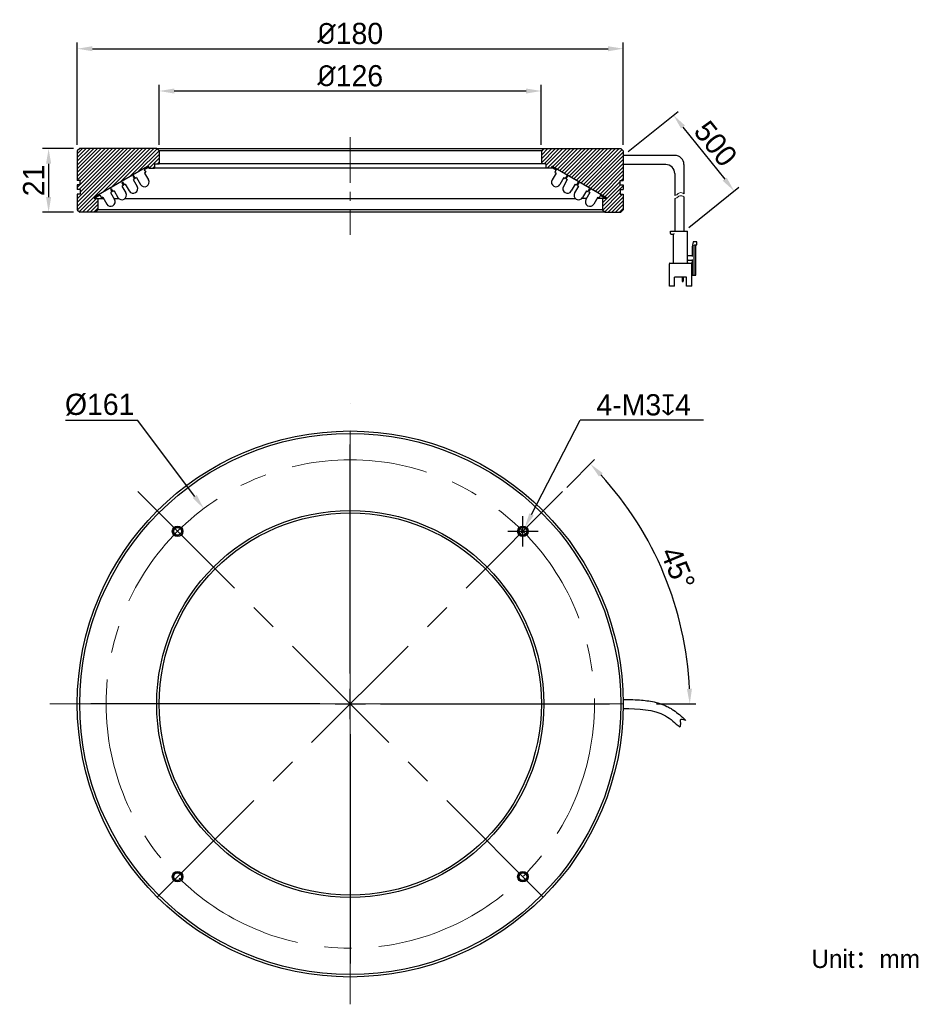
# Model space of a CAD drawing. Header units: inches. Extents: x 61 to 211, y 95 to 258.
import ezdxf

# ---------------------------------------------------------------- set-up
doc = ezdxf.new("R2010")
doc.units = ezdxf.units.IN
doc.header["$LTSCALE"] = 3
doc.header["$MEASUREMENT"] = 0
doc.header["$PDSIZE"] = -5
doc.linetypes.add('CENTERX2', pattern=[4, 2.5, -0.5, 0.5, -0.5])
doc.layers.get('0').update_dxf_attribs({"lineweight": 40})
doc.layers.get('Defpoints').update_dxf_attribs({"lineweight": 18})
for name, color, linetype, lineweight in [('中心线', 1, 'CENTERX2', 20), ('剖面线', 4, 'Continuous', 15), ('标注', 3, 'Continuous', 25), ('粗实线', 7, 'Continuous', 30), ('细实线', 7, 'Continuous', 15)]:
    doc.layers.add(name, color=color, linetype=linetype, lineweight=lineweight)
doc.styles.get("Standard").update_dxf_attribs({"font": '兰亭黑 GBK.TTF'})
doc.dimstyles.new('CST Standard', dxfattribs={"dimtxt": 3.5, "dimasz": 2.5, "dimexe": 1, "dimexo": 1, "dimgap": 0.6, "dimtad": 1, "dimtoh": 1, "dimdsep": 46, "dimtxsty": 'Standard', "dimcen": -2.5, "dimdle": 5, "dimclrd": 8, "dimclre": 8, "dimadec": 1, "dimazin": 2, "dimtfac": 1, "dimtofl": 0, "dimtmove": 0, "dimatfit": 0, "dimfxl": 1, "dimtolj": 1, "dimarcsym": 0})

# ---------------------------------------------------------------- blocks, each defined once
blk = doc.blocks.new('*X0')
at = {"layer": 'Defpoints', "color": 0}
for p in [(160.86, 235.18), (179.15, 229.31), (170.86, 222.68)]:
    blk.add_point(p, dxfattribs=at)
at = {"layer": '标注', "color": 8, "linetype": 'Continuous', "lineweight": -2, "ltscale": 3}
for p, q in [((161.65, 235.81), (169.93, 242.44)), ((170.71, 239.86), (177.59, 231.26)), ((171.65, 223.31), (179.93, 229.94))]:
    blk.add_line(p, q, dxfattribs=at)
at = {"layer": '标注', "color": 8}
for points in [[(171.04, 240.12), (170.39, 239.6), (169.15, 241.81)], [(177.26, 231), (177.91, 231.53), (179.15, 229.31)]]:
    blk.add_solid(points, dxfattribs=at)
at = {"layer": '标注', "color": 7, "ltscale": 3, "insert": (176.09, 237.12), "char_height": 3.5, "attachment_point": 5, "rotation": 308.6598}
blk.add_mtext('\\A1;500', dxfattribs=at)
blk = doc.blocks.new('*X1')
at = {"layer": 'Defpoints', "color": 0}
for p in [(150.87, 179.76), (169.93, 159.24), (66.36, 144.76), (165.36, 144.76), (80.86, 109.76)]:
    blk.add_point(p, dxfattribs=at)
at = {"layer": '标注', "color": 8, "linetype": 'Continuous', "lineweight": -2, "ltscale": 3}
for p, q in [((151.57, 180.47), (156.15, 185.04)), ((166.36, 144.76), (172.83, 144.76))]:
    blk.add_line(p, q, dxfattribs=at)
blk.add_arc((115.86, 144.76), 55.97, 2.5595, 42.4405, dxfattribs=at)
at = {"layer": '标注', "color": 8}
for points in [[(157.47, 182.82), (156.87, 182.24), (155.44, 184.33)], [(171.36, 147.25), (172.19, 147.27), (171.83, 144.76)]]:
    blk.add_solid(points, dxfattribs=at)
at = {"layer": '标注', "color": 7, "ltscale": 3, "insert": (169.87, 167.13), "char_height": 3.5, "attachment_point": 5, "rotation": 292.5}
blk.add_mtext('\\A1;45%%d', dxfattribs=at)
blk = doc.blocks.new('*X2')
at = {"layer": 'Defpoints', "color": 0}
for p in [(144.61, 173.78), (144.04, 172.66)]:
    blk.add_point(p, dxfattribs=at)
at = {"layer": '标注', "color": 8, "linetype": 'Continuous', "lineweight": -2, "ltscale": 3}
for p in [(145.75, 176), (174.11, 191.56)]:
    blk.add_line(p, (153.76, 191.56), dxfattribs=at)
at = {"layer": '标注', "color": 8, "linetype": 'Continuous', "ltscale": 3}
for p, q in [((144.33, 170.72), (144.33, 175.72)), ((141.83, 173.22), (146.83, 173.22))]:
    blk.add_line(p, q, dxfattribs=at)
at = {"layer": '标注', "color": 8}
blk.add_solid([(145.38, 176.19), (146.12, 175.81), (144.61, 173.78)], dxfattribs=at)
at = {"layer": '标注', "color": 7, "ltscale": 3, "insert": (164.23, 194.05), "char_height": 3.5, "attachment_point": 5}
blk.add_mtext('\\A1;4-M3{\\fGDT|b1|i0|c0|p2;x}4', dxfattribs=at)
blk = doc.blocks.new('*X3')
at = {"layer": 'Defpoints', "color": 0}
for p in [(91.72, 176.96), (140.01, 112.55)]:
    blk.add_point(p, dxfattribs=at)
at = {"layer": '标注', "color": 8, "linetype": 'Continuous', "lineweight": -2, "ltscale": 3}
for p in [(68.93, 191.56), (90.22, 178.97)]:
    blk.add_line(p, (80.78, 191.56), dxfattribs=at)
at = {"layer": '标注', "color": 8, "linetype": 'Continuous', "ltscale": 3}
for p, q in [((115.86, 149.76), (115.86, 187.51)), ((115.86, 142.26), (115.86, 147.26)), ((110.86, 144.76), (73.11, 144.76)), ((113.36, 144.76), (118.36, 144.76)), ((120.86, 144.76), (158.61, 144.76)), ((115.86, 139.76), (115.86, 102.01))]:
    blk.add_line(p, q, dxfattribs=at)
at = {"layer": '标注', "color": 8}
blk.add_solid([(89.89, 178.72), (90.56, 179.22), (91.72, 176.96)], dxfattribs=at)
at = {"layer": '标注', "color": 7, "ltscale": 3, "insert": (74.56, 194.09), "char_height": 3.5, "attachment_point": 5}
blk.add_mtext('\\A1;%%C161', dxfattribs=at)
blk = doc.blocks.new('*X4')
at = {"layer": 'Defpoints', "color": 0}
for p in [(71.26, 236.31), (66.14, 225.81), (71.26, 225.81)]:
    blk.add_point(p, dxfattribs=at)
at = {"layer": '标注', "color": 8, "linetype": 'Continuous', "lineweight": -2, "ltscale": 3}
for p, q in [((70.26, 236.31), (65.14, 236.31)), ((66.14, 233.81), (66.14, 228.31)), ((70.26, 225.81), (65.14, 225.81))]:
    blk.add_line(p, q, dxfattribs=at)
at = {"layer": '标注', "color": 8}
for points in [[(66.56, 233.81), (65.72, 233.81), (66.14, 236.31)], [(65.72, 228.31), (66.56, 228.31), (66.14, 225.81)]]:
    blk.add_solid(points, dxfattribs=at)
at = {"layer": '标注', "color": 7, "ltscale": 3, "insert": (63.67, 231.06), "char_height": 3.5, "attachment_point": 5, "rotation": 90}
blk.add_mtext('\\A1;21', dxfattribs=at)
blk = doc.blocks.new('*X5')
at = {"layer": 'Defpoints', "color": 0}
for p in [(147.36, 245.8), (84.36, 235.91), (147.36, 235.91)]:
    blk.add_point(p, dxfattribs=at)
at = {"layer": '标注', "color": 8, "linetype": 'Continuous', "lineweight": -2, "ltscale": 3}
for p, q in [((84.36, 236.91), (84.36, 246.8)), ((147.36, 236.91), (147.36, 246.8)), ((86.86, 245.8), (144.86, 245.8))]:
    blk.add_line(p, q, dxfattribs=at)
at = {"layer": '标注', "color": 8}
for points in [[(86.86, 246.21), (86.86, 245.38), (84.36, 245.8)], [(144.86, 245.38), (144.86, 246.21), (147.36, 245.8)]]:
    blk.add_solid(points, dxfattribs=at)
at = {"layer": '标注', "color": 7, "ltscale": 3, "insert": (115.86, 248.29), "char_height": 3.5, "attachment_point": 5}
blk.add_mtext('\\A1;{{\\fisocpeur|b0|i0|c134|p2;%%C}126}', dxfattribs=at)
blk = doc.blocks.new('*X6')
at = {"layer": 'Defpoints', "color": 0}
for p in [(160.86, 252.77), (70.86, 235.91), (160.86, 235.91)]:
    blk.add_point(p, dxfattribs=at)
at = {"layer": '标注', "color": 8, "linetype": 'Continuous', "lineweight": -2, "ltscale": 3}
for p, q in [((70.86, 236.91), (70.86, 253.77)), ((160.86, 236.91), (160.86, 253.77)), ((73.36, 252.77), (158.36, 252.77))]:
    blk.add_line(p, q, dxfattribs=at)
at = {"layer": '标注', "color": 8}
for points in [[(73.36, 253.18), (73.36, 252.35), (70.86, 252.77)], [(158.36, 252.35), (158.36, 253.18), (160.86, 252.77)]]:
    blk.add_solid(points, dxfattribs=at)
at = {"layer": '标注', "color": 7, "ltscale": 3, "insert": (115.86, 255.26), "char_height": 3.5, "attachment_point": 5}
blk.add_mtext('\\A1;{{\\fisocpeur|b0|i0|c134|p2;%%C}180}', dxfattribs=at)

msp = doc.modelspace()

# ---------------------------------------------------------------- hatches: boundary and pattern name
at = {"layer": '剖面线', "ltscale": 3}
h = msp.add_hatch(dxfattribs=at)
h.set_pattern_fill('ANSI31', style=0, pattern_type=0)
h.set_pattern_definition([(45, (0, 0), (-0.3093592, 0.3093592), [])])
h.paths.add_polyline_path([(71.2642, 236.3097), (70.8642, 235.9097), (70.8642, 231.0597), (71.3642, 231.0597), (71.3642, 230.3097), (70.8642, 230.3097), (70.8642, 229.5597), (71.3642, 229.5597), (71.3642, 228.8097), (70.8642, 228.8097), (70.8642, 226.2097), (71.2642, 225.8097), (73.8628, 225.8097), (74.2628, 226.2097), (74.2628, 228.0949), (73.7142, 228.0949), (73.6142, 228.2681), (82.462, 233.3764), (82.662, 233.3764), (82.662, 233.0614), (83.6142, 233.0614), (83.6142, 233.8114), (84.3642, 233.8114), (84.3642, 235.9097), (83.9642, 236.3097)], flags=0)
h.paths.add_polyline_path([(160.8642, 235.9097), (160.4642, 236.3097), (147.7642, 236.3097), (147.3642, 235.9097), (147.3642, 233.8114), (148.1142, 233.8114), (148.1142, 233.0614), (149.0665, 233.0614), (149.0665, 233.3764), (149.2665, 233.3764), (158.1142, 228.2681), (158.0142, 228.0949), (157.4657, 228.0949), (157.4657, 226.2097), (157.8657, 225.8097), (160.4642, 225.8097), (160.8642, 226.2097), (160.8642, 228.8097), (160.3642, 228.8097), (160.3642, 229.5597), (160.8642, 229.5597), (160.8642, 230.3097), (160.3642, 230.3097), (160.3642, 231.0597), (160.8642, 231.0597)], flags=0)

# ---------------------------------------------------------------- linework, layer by layer
at = {"layer": '中心线', "color": 7}
msp.add_line((115.8642, 238.1751), (115.8642, 222.1167), dxfattribs=at)
at = {"layer": '中心线', "color": 7, "ltscale": 3}
for p, q in [((115.8642, 95.2581), (115.8642, 194.2581)), ((150.866, 179.7599), (80.8625, 109.7564)), ((80.8625, 179.7599), (150.866, 109.7564)), ((66.3642, 144.7581), (165.3642, 144.7581))]:
    msp.add_line(p, q, dxfattribs=at)
msp.add_circle((115.8642, 144.7581), 40.25, dxfattribs=at)
at = {"layer": '粗实线', "color": 7, "ltscale": 3}
for p, q in [((71.2642, 236.3097), (70.8642, 235.9097)), ((70.8642, 235.9097), (70.8642, 231.0597)), ((83.9642, 236.3097), (71.2642, 236.3097)), ((83.9642, 236.3097), (84.3642, 235.9097)), ((83.9642, 236.3097), (147.7642, 236.3097)), ((84.3642, 235.9097), (84.3642, 233.8114)), ((147.3642, 235.9097), (84.3642, 235.9097)), ((147.7642, 236.3097), (147.3642, 235.9097)), ((147.3642, 235.9097), (147.3642, 233.8114)), ((147.7642, 236.3097), (160.4642, 236.3097)), ((160.4642, 236.3097), (160.8642, 235.9097)), ((160.8642, 235.9097), (160.8642, 231.0597)), ((83.6142, 233.8114), (83.6142, 233.0614)), ((83.6142, 233.8114), (84.3642, 233.8114)), ((148.1142, 233.8114), (84.3642, 233.8114)), ((148.1142, 233.8114), (148.1142, 233.0614)), ((169.3642, 235.1847), (160.8642, 235.1847)), ((82.462, 233.3764), (73.6142, 228.2681)), ((82.562, 233.2032), (81.9125, 232.8282)), ((81.9125, 232.8282), (82.1625, 232.3952)), ((82.1625, 232.3952), (81.946, 232.2702)), ((81.946, 232.2702), (82.596, 231.1443)), ((82.462, 233.3764), (82.562, 233.2032)), ((82.462, 233.3764), (82.662, 233.3764)), ((82.562, 233.2032), (82.662, 233.2032)), ((82.662, 233.0614), (82.662, 233.3764)), ((82.662, 233.0614), (83.6142, 233.0614)), ((149.0665, 233.0614), (83.6142, 233.0614)), ((149.0665, 233.0614), (149.0665, 233.3764)), ((149.2665, 233.3764), (149.0665, 233.3764)), ((149.1665, 233.2032), (149.0665, 233.2032)), ((149.7825, 232.2702), (149.1325, 231.1443)), ((149.2665, 233.3764), (149.1665, 233.2032)), ((149.1665, 233.2032), (149.816, 232.8282)), ((149.2665, 233.3764), (158.1142, 228.2681)), ((149.816, 232.8282), (149.566, 232.3952)), ((149.566, 232.3952), (149.7825, 232.2702)), ((167.8642, 233.6847), (160.8642, 233.6847)), ((169.3642, 232.1847), (169.3642, 228.5783)), ((170.8642, 233.6847), (170.8642, 228.8519)), ((71.3642, 231.0597), (70.8642, 231.0597)), ((71.3642, 230.3097), (71.3642, 231.0597)), ((78.3185, 230.7532), (78.1886, 230.6782)), ((78.1886, 230.6782), (78.4386, 230.2452)), ((78.3185, 230.7532), (78.5685, 230.3202)), ((80.1804, 231.8282), (80.0505, 231.7532)), ((80.0505, 231.7532), (80.3005, 231.3202)), ((80.3005, 231.3202), (80.084, 231.1952)), ((80.084, 231.1952), (80.734, 230.0693)), ((80.1804, 231.8282), (80.4304, 231.3952)), ((80.6469, 231.5202), (80.4304, 231.3952)), ((80.6469, 231.5202), (81.2969, 230.3943)), ((151.0816, 231.5202), (150.4316, 230.3943)), ((151.6445, 231.1952), (150.9945, 230.0693)), ((151.0816, 231.5202), (151.2981, 231.3952)), ((151.5481, 231.8282), (151.2981, 231.3952)), ((151.678, 231.7532), (151.428, 231.3202)), ((151.428, 231.3202), (151.6445, 231.1952)), ((151.5481, 231.8282), (151.678, 231.7532)), ((153.41, 230.7532), (153.16, 230.3202)), ((153.5399, 230.6782), (153.2899, 230.2452)), ((153.41, 230.7532), (153.5399, 230.6782)), ((160.3642, 231.0597), (160.8642, 231.0597)), ((160.3642, 230.3097), (160.3642, 231.0597)), ((70.8642, 230.3097), (70.8642, 229.5597)), ((71.3642, 230.3097), (70.8642, 230.3097)), ((71.3642, 229.5597), (70.8642, 229.5597)), ((71.3642, 229.5597), (71.3642, 228.8097)), ((76.4565, 229.6782), (76.3266, 229.6032)), ((76.3266, 229.6032), (76.5766, 229.1702)), ((76.5766, 229.1702), (76.3601, 229.0452)), ((76.3601, 229.0452), (77.0101, 227.9193)), ((76.4565, 229.6782), (76.7065, 229.2452)), ((76.923, 229.3702), (76.7065, 229.2452)), ((76.923, 229.3702), (77.573, 228.2443)), ((78.4386, 230.2452), (78.2221, 230.1202)), ((78.2221, 230.1202), (78.8721, 228.9943)), ((78.785, 230.4452), (78.5685, 230.3202)), ((78.785, 230.4452), (79.435, 229.3193)), ((152.9435, 230.4452), (152.2935, 229.3193)), ((153.5064, 230.1202), (152.8564, 228.9943)), ((152.9435, 230.4452), (153.16, 230.3202)), ((153.2899, 230.2452), (153.5064, 230.1202)), ((154.8055, 229.3702), (154.1555, 228.2443)), ((155.3684, 229.0452), (154.7184, 227.9193)), ((154.8055, 229.3702), (155.022, 229.2452)), ((155.272, 229.6782), (155.022, 229.2452)), ((155.4019, 229.6032), (155.1519, 229.1702)), ((155.1519, 229.1702), (155.3684, 229.0452)), ((155.272, 229.6782), (155.4019, 229.6032)), ((160.3642, 230.3097), (160.8642, 230.3097)), ((160.3642, 229.5597), (160.8642, 229.5597)), ((160.3642, 229.5597), (160.3642, 228.8097)), ((160.8642, 230.3097), (160.8642, 229.5597)), ((70.8642, 228.8097), (70.8642, 226.2097)), ((71.3642, 228.8097), (70.8642, 228.8097)), ((73.6142, 228.2681), (73.7142, 228.0949)), ((74.5946, 228.6032), (73.7142, 228.0949)), ((73.7142, 228.0949), (74.2628, 228.0949)), ((74.2628, 228.0949), (74.2628, 226.2097)), ((74.2628, 228.0949), (75.1767, 228.0949)), ((74.5946, 228.6032), (74.8446, 228.1702)), ((75.0611, 228.2952), (74.8446, 228.1702)), ((75.0611, 228.2952), (75.7111, 227.1693)), ((76.9087, 228.0949), (77.6864, 228.0949)), ((78.7587, 228.0949), (152.9698, 228.0949)), ((154.8198, 228.0949), (154.0421, 228.0949)), ((156.6674, 228.2952), (156.0174, 227.1693)), ((157.4657, 228.0949), (156.5518, 228.0949)), ((156.6674, 228.2952), (156.8839, 228.1702)), ((157.1339, 228.6032), (156.8839, 228.1702)), ((157.1339, 228.6032), (158.0142, 228.0949)), ((158.0142, 228.0949), (157.4657, 228.0949)), ((157.4657, 228.0949), (157.4657, 226.2097)), ((158.1142, 228.2681), (158.0142, 228.0949)), ((160.3642, 228.8097), (160.8642, 228.8097)), ((160.8642, 228.8097), (160.8642, 226.2097)), ((169.3642, 228.0653), (169.3642, 222.6847)), ((170.8642, 228.3389), (170.8642, 222.6847)), ((70.8642, 226.2097), (71.2642, 225.8097)), ((157.8657, 225.8097), (71.2642, 225.8097)), ((74.2628, 226.2097), (73.8628, 225.8097)), ((157.4657, 226.2097), (74.2628, 226.2097)), ((157.4657, 226.2097), (157.8657, 225.8097)), ((157.8657, 225.8097), (160.4642, 225.8097)), ((160.8642, 226.2097), (160.4642, 225.8097))]:
    msp.add_line(p, q, dxfattribs=at)
at = {"layer": '粗实线', "color": 7}
for p, q in [((168.6642, 222.2847), (168.6642, 222.6847)), ((168.6642, 222.6847), (171.4642, 222.6847)), ((171.4642, 217.5347), (171.4642, 222.6847)), ((168.7642, 222.1847), (169.1642, 222.1847)), ((169.1642, 217.5347), (169.1642, 222.1847)), ((172.3642, 220.9347), (172.2142, 220.1347)), ((173.0142, 220.9347), (172.3642, 220.9347)), ((173.0142, 220.4347), (173.0142, 220.9347)), ((172.2142, 220.1347), (172.2142, 218.5347)), ((172.5642, 215.4347), (172.5642, 220.3347)), ((172.6642, 220.4347), (173.0142, 220.4347)), ((172.8142, 215.4347), (172.8142, 220.4347)), ((172.2142, 218.6347), (171.5642, 218.6347)), ((171.5642, 217.9347), (172.2142, 217.9347)), ((172.2142, 218.0347), (172.2142, 215.4347)), ((168.4642, 213.6347), (168.4642, 217.3347)), ((168.5642, 217.4347), (172.0642, 217.4347)), ((172.1642, 213.6347), (172.1642, 217.3347)), ((172.2142, 216.0347), (172.1642, 216.0347)), ((171.3142, 215.1347), (169.3142, 215.1347)), ((169.3142, 213.6347), (169.3142, 215.1347)), ((170.5639, 215.1347), (170.5639, 214.4447)), ((170.6892, 214.3947), (170.6139, 214.3947)), ((170.7392, 215.1347), (170.7392, 214.4447)), ((171.3142, 213.6347), (171.3142, 215.1347)), ((172.1642, 215.4347), (172.8142, 215.4347)), ((169.3142, 213.6347), (168.4642, 213.6347)), ((172.1642, 213.6347), (171.3142, 213.6347))]:
    msp.add_line(p, q, dxfattribs=at)
at = {"layer": '粗实线', "color": 7, "ltscale": 3}
for radius in [45, 44.6, 31.9, 31.5]:
    msp.add_circle((115.8642, 144.7581), radius, dxfattribs=at)
at = {"layer": '粗实线', "color": 7}
for centre, radius in [((87.4032, 173.2192), 0.875), ((87.4032, 173.2192), 0.625), ((144.3253, 173.2192), 0.875), ((144.3253, 173.2192), 0.625), ((87.4032, 116.2971), 0.875), ((87.4032, 116.2971), 0.625), ((144.3253, 116.2971), 0.875), ((144.3253, 116.2971), 0.625)]:
    msp.add_circle(centre, radius, dxfattribs=at)
at = {"layer": '粗实线', "color": 7, "ltscale": 3}
for centre, radius, start, end in [((169.3642, 233.6847), 1.5, 0, 90), ((167.8642, 232.1847), 1.5, 0, 90), ((81.9465, 230.7693), 0.75, 210, 30), ((149.782, 230.7693), 0.75, 150, 330), ((78.2225, 228.6193), 0.75, 210, 30), ((80.0845, 229.6943), 0.75, 210, 30), ((151.644, 229.6943), 0.75, 150, 330), ((153.5059, 228.6193), 0.75, 150, 330), ((76.3606, 227.5443), 0.75, 210, 30), ((155.3679, 227.5443), 0.75, 150, 330)]:
    msp.add_arc(centre, radius, start, end, dxfattribs=at)
at = {"layer": '粗实线', "color": 7}
for centre, radius, start, end in [((168.7642, 222.2847), 0.1, 180, 270), ((172.6642, 220.3347), 0.1, 90, 180), ((169.0642, 217.5347), 0.1, 270, 0), ((171.5642, 218.7347), 0.1, 180, 270), ((171.5642, 217.8347), 0.1, 90, 180), ((171.5642, 217.5347), 0.1, 180, 270), ((168.5642, 217.3347), 0.1, 90, 180), ((172.0642, 217.3347), 0.1, 360, 90), ((170.6139, 214.4447), 0.05, 180, 270), ((170.6892, 214.4447), 0.05, 270, 0)]:
    msp.add_arc(centre, radius, start, end, dxfattribs=at)
msp.add_open_spline([(169.1642, 222.1847), (169.1656, 222.1861), (169.1702, 222.1907), (169.1796, 222.2001), (169.1931, 222.2136), (169.2093, 222.2298), (169.2271, 222.2476), (169.2456, 222.2661), (169.258, 222.2785), (169.2642, 222.2847)], degree=3, knots=[0, 0, 0, 0, 144.60963771, 512.39493707, 1023.70774113, 1626.77282018, 2285.44643191, 2969.40421568, 3648.5391524, 3648.5391524, 3648.5391524, 3648.5391524], dxfattribs=at)
at = {"layer": '粗实线', "color": 7, "ltscale": 3}
for points, knots in [([(160.8827, 145.508), (161.1405, 145.5049), (161.4008, 145.5017), (162.1873, 145.4882), (162.7191, 145.4741), (164.0568, 145.3983), (164.868, 145.3169), (166.4846, 144.9925), (167.2918, 144.7484), (168.2571, 144.2799), (168.4443, 144.1802), (168.8111, 143.9656), (168.9875, 143.8527), (169.4986, 143.5028), (169.8153, 143.2547), (170.4966, 142.6847), (170.8513, 142.3607), (171.1912, 142.051)], [0, 0, 0, 0, 231.93528954, 231.93528954, 695.80586862, 695.80586862, 1390.10141955, 1390.10141955, 2084.39697048, 2084.39697048, 2253.05906193, 2253.05906193, 2421.72115338, 2421.72115338, 2759.04533627, 2759.04533627, 3186.99383261, 3186.99383261, 3186.99383261, 3186.99383261]), ([(160.8642, 144.0081), (163.3546, 143.9776), (166.8979, 143.934), (169.4288, 141.6277), (170.1809, 140.9423)], [0, 0, 0, 0, 670.77581976, 954.34785412, 954.34785412, 954.34785412, 954.34785412]), ([(171.1912, 142.051), (170.7564, 142.1695), (170.1095, 142.3458), (170.352, 141.5093), (170.2449, 141.1546), (170.1809, 140.9423)], [0, 0, 0, 0, 621.26341904, 924.15388897, 1375.7857229, 1375.7857229, 1375.7857229, 1375.7857229])]:
    msp.add_open_spline(points, degree=3, knots=knots, dxfattribs=at)
at = {"layer": '细实线', "color": 7}
for centre in [(87.4032, 173.2192), (144.3253, 173.2192), (87.4032, 116.2971), (144.3253, 116.2971)]:
    msp.add_arc(centre, 0.75, 345, 285, dxfattribs=at)
at = {"layer": '细实线', "color": 7, "ltscale": 3}
for points, knots in [([(169.3642, 228.5783), (169.4835, 228.5966), (169.758, 228.6963), (170.2302, 229.1734), (170.6247, 229.0228), (170.8642, 228.8519)], [0, 0, 0, 0, 401.67263232, 946.33989494, 1745.40804595, 1745.40804595, 1745.40804595, 1745.40804595]), ([(169.3642, 228.0653), (169.4835, 228.0836), (169.758, 228.1833), (170.2302, 228.6603), (170.6247, 228.5097), (170.8642, 228.3389)], [0, 0, 0, 0, 401.02866291, 944.82270435, 1742.6097737, 1742.6097737, 1742.6097737, 1742.6097737])]:
    msp.add_open_spline(points, degree=3, knots=knots, dxfattribs=at)

# ---------------------------------------------------------------- texts
at = {"color": 7, "insert": (191.8761, 104.2455), "char_height": 3, "width": 92.751402, "attachment_point": 1}
msp.add_mtext('{\\fFZLanTingHei-R-GBK|b0|i0|c134|p2;Unit：mm}', dxfattribs=at)

# ---------------------------------------------------------------- dimensions: what is measured, and where the dimension line sits
at = {"layer": '标注', "color": 8, "ltscale": 3}
for base, p1, p2, picture, middle in [((160.8642, 252.7683), (70.8642, 235.9097), (160.8642, 235.9097), '*X6', (115.8642, 255.2558)), ((147.3642, 245.7962), (84.3642, 235.9097), (147.3642, 235.9097), '*X5', (115.8642, 248.2928))]:
    dim = msp.add_linear_dim(base=base, p1=p1, p2=p2, text='{{\\fisocpeur|b0|i0|c134|p2;%%C}<>}', dimstyle='CST Standard', override={"dimlfac": 2, "dimsah": 1, "dimclrd": 8, "dimclrt": 7, "dimtzin": 0}, dxfattribs=at)
    dim.commit()
    dim.dimension.update_dxf_attribs({"geometry": picture, "text_midpoint": middle})
dim = msp.add_linear_dim(base=(179.1491, 229.3126), p1=(160.8642, 235.1847), p2=(170.8642, 222.6847), angle=308.659808, text='500', dimstyle='CST Standard', override={"dimlfac": 2, "dimsah": 1, "dimclrd": 8, "dimclrt": 7, "dimtzin": 0}, dxfattribs=at)
dim.commit()
dim.dimension.update_dxf_attribs({"geometry": '*X0', "text_midpoint": (176.0914, 237.1165)})
dim = msp.add_linear_dim(base=(66.1389, 225.8097), p1=(71.2642, 236.3097), p2=(71.2642, 225.8097), angle=270, dimstyle='CST Standard', override={"dimlfac": 2, "dimsah": 1, "dimclrd": 8, "dimclrt": 7, "dimtzin": 0}, dxfattribs=at)
dim.commit()
dim.dimension.update_dxf_attribs({"geometry": '*X4', "text_midpoint": (63.6698, 231.0597)})
dim = msp.add_diameter_dim_2p(p1=(140.0054, 112.5515), p2=(91.7231, 176.9648), dimstyle='CST Standard', override={"dimlfac": 2, "dimpost": '%%C<>', "dimsah": 1, "dimclrd": 8, "dimclrt": 7, "dimtzin": 0}, dxfattribs=at)
dim.commit()
dim.dimension.update_dxf_attribs({"geometry": '*X3', "text_midpoint": (74.5576, 191.5628), "dimtype": 163})
dim = msp.add_diameter_dim_2p(p1=(144.0395, 172.6634), p2=(144.6111, 173.775), text='4-M3{\\fGDT|b1|i0|c0|p2;x}4', dimstyle='CST Standard', override={"dimlfac": 2, "dimpost": '%%C<>', "dimtxsty": 'Standard', "dimsah": 1, "dimclrd": 8, "dimclrt": 7, "dimtzin": 0}, dxfattribs=at)
dim.commit()
dim.dimension.update_dxf_attribs({"geometry": '*X2', "text_midpoint": (164.2313, 191.5628), "dimtype": 163})
dim = msp.add_angular_dim_2l(base=(169.9262, 159.244), line1=((66.3642, 144.7581), (165.3642, 144.7581)), line2=((150.866, 179.7599), (80.8625, 109.7564)), dimstyle='CST Standard', override={"dimtad": 1, "dimtih": 0, "dimtoh": 0, "dimlfac": 2, "dimsah": 1, "dimclrd": 8, "dimclrt": 7, "dimtdec": 1, "dimtzin": 8}, dxfattribs=at)
dim.commit()
dim.dimension.update_dxf_attribs({"geometry": '*X1', "text_midpoint": (169.871, 167.1285)})

doc.saveas('drawing.dxf')
